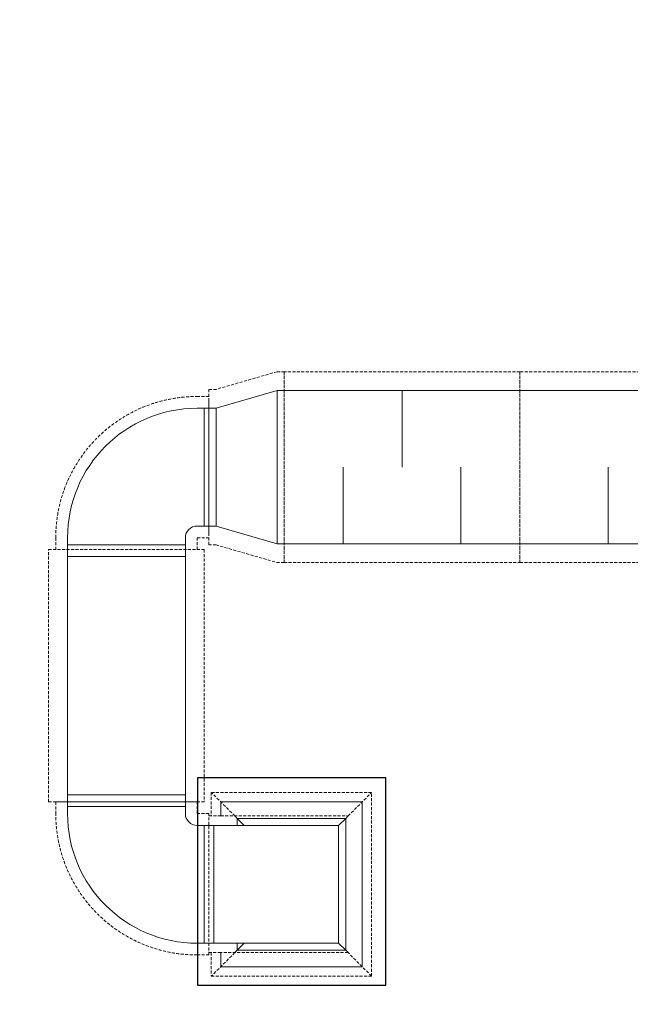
# Model space of a CAD drawing. Header units: millimetres. Extents: x -3034 to 546681, y -100001 to 133386.
# Tile 16 of 173: x 53732 to 56322, y -2096 to 2085. Entities that reach past the tile are written whole.
import ezdxf

# ---------------------------------------------------------------- set-up
doc = ezdxf.new("R2010")
doc.units = ezdxf.units.MM
doc.set_wipeout_variables(frame=1)
for name, pattern in [('ACAD_ISO03W100', [150, 60, -90]), ('DASHED', [19.05, 12.7, -6.35]), ('Wipeout_Contour', [1000, 0, -1000])]:
    doc.linetypes.add(name, pattern=pattern)
for name, color, linetype in [('___INST__AR_podstawy', 3, 'Continuous'), ('ELEK CIENKIE', 80, 'Continuous'), ('ELEK ODGROMÓWKA', 214, 'Continuous'), ('FLUID-WE-INS', 7, 'Continuous'), ('Słup', 252, 'Continuous')]:
    doc.layers.add(name, color=color, linetype=linetype)

# ---------------------------------------------------------------- blocks, each defined once
blk = doc.blocks.new('A$C67C5DD4D')
at = {"color": 254, "linetype": 'Wipeout_Contour', "lineweight": 0, "ltscale": 547286.684902}
blk.add_wipeout([(22858.5, 23640), (23658.5, 23640), (23658.5, 24520), (22858.5, 24520)], dxfattribs=at).dxf.layer = 'Słup'
at = {"layer": 'Słup'}
for p, q in [((23658.5, 24520), (22858.5, 24520)), ((22858.5, 24520), (22858.5, 23640)), ((23658.5, 23640), (23658.5, 24520)), ((22858.5, 23640), (23658.5, 23640))]:
    blk.add_line(p, q, dxfattribs=at)
blk = doc.blocks.new('iglice')
at = {"layer": 'ELEK CIENKIE', "color": 232, "linetype": 'ACAD_ISO03W100', "ltscale": 3}
blk.add_circle((-52800.3, 20728.8), 7540, dxfattribs=at)
blk = doc.blocks.new('wentDACH')
at = {"color": 8, "linetype": 'ByBlock', "lineweight": 9, "extrusion": (-1.22465e-16, 0, -1)}
for p, q in [((-131210.7, 43910.8, 4925), (-131469.7, 43835.8, 4925)), ((-131180.7, 43910.8, 4925), (-131210.7, 43910.8, 4925)), ((-131469.7, 43835.8, 4925), (-131499.7, 43835.8, 4925)), ((-131469.7, 43335.8, 4925), (-131499.7, 43335.8, 4925)), ((-131210.7, 43260.8, 4925), (-131469.7, 43335.8, 4925)), ((-131180.7, 43260.8, 4925), (-131210.7, 43260.8, 4925))]:
    blk.add_line(p, q, dxfattribs=at)
at = {"color": 8, "linetype": 'Continuous', "lineweight": 9, "extrusion": (-1.22465e-16, 0, -1)}
for p, q in [((-131210.7, 43910.8, 4925), (-131210.7, 43260.8, 4925)), ((-131210.7, 43260.8, 4925), (-131210.7, 43910.8, 4925)), ((-131469.7, 43835.8, 4925), (-131469.7, 43335.8, 4925)), ((-131469.7, 43335.8, 4925), (-131469.7, 43835.8, 4925))]:
    blk.add_line(p, q, dxfattribs=at)
at = {"color": 8, "linetype": 'ByBlock', "lineweight": 9}
for p, q in [((-131180.7, 43910.8, 4925), (-130180.7, 43910.8, 4925)), ((-130180.7, 43910.8, 4925), (-128680.7, 43910.8, 4925)), ((-132099.6, 43235.8, 4925), (-132099.6, 42164.8, 4925)), ((-131599.6, 42164.8, 4925), (-131599.6, 43235.8, 4925)), ((-131180.7, 43260.8, 4925), (-130180.7, 43260.8, 4925)), ((-130180.7, 43260.8, 4925), (-128680.7, 43260.8, 4925))]:
    blk.add_line(p, q, dxfattribs=at)
at = {"color": 8, "linetype": 'Continuous', "lineweight": 9}
for p, q in [((-130680.7, 43585.8, 4925), (-130680.7, 43910.8, 4925)), ((-130930.7, 43585.8, 4925), (-130930.7, 43260.8, 4925)), ((-130430.7, 43585.8, 4925), (-130430.7, 43260.8, 4925)), ((-129805.7, 43585.8, 4925), (-129805.7, 43260.8, 4925)), ((-131599.6, 43205.8, 4925), (-132099.6, 43205.8, 4925)), ((-131599.6, 42194.8, 4925), (-132099.6, 42194.8, 4925))]:
    blk.add_line(p, q, dxfattribs=at)
at = {"color": 8, "linetype": 'Continuous', "lineweight": 9, "extrusion": (-2.21867e-31, -1.22465e-16, -1)}
for p, q in [((-131499.6, 43865.8, 4925), (-131499.6, 43305.8, 4925)), ((-131519.6, 43335.8, 4925), (-131519.6, 43835.8, 4925)), ((-131599.6, 43255.8, 4925), (-132099.6, 43255.8, 4925))]:
    blk.add_line(p, q, dxfattribs=at)
at = {"color": 8, "linetype": 'ByBlock', "lineweight": 9, "extrusion": (-2.21867e-31, -1.22465e-16, -1)}
for p, q in [((-131549.6, 43835.8, 4925), (-131499.6, 43835.8, 4925)), ((-131549.6, 43335.8, 4925), (-131499.6, 43335.8, 4925)), ((-132099.6, 43285.8, 4925), (-132099.6, 43235.8, 4925)), ((-131599.6, 43285.8, 4925), (-131599.6, 43235.8, 4925))]:
    blk.add_line(p, q, dxfattribs=at)
at = {"color": 8, "linetype": 'ByBlock', "lineweight": 9, "extrusion": (-1.8569e-32, -1.22465e-16, -1)}
for p, q in [((-132099.6, 42114.7, 4925), (-132099.6, 42164.7, 4925)), ((-131599.6, 42114.7, 4925), (-131599.6, 42164.7, 4925)), ((-131549.6, 42064.7, 4925), (-131499.6, 42064.7, 4925)), ((-131549.6, 41564.7, 4925), (-131499.6, 41564.7, 4925))]:
    blk.add_line(p, q, dxfattribs=at)
at = {"color": 8, "linetype": 'Continuous', "lineweight": 9, "extrusion": (-1.8569e-32, -1.22465e-16, -1)}
for p, q in [((-131599.6, 42144.7, 4925), (-132099.6, 42144.7, 4925)), ((-131519.6, 42064.7, 4925), (-131519.6, 41564.7, 4925))]:
    blk.add_line(p, q, dxfattribs=at)
at = {"color": 8, "linetype": 'ByBlock', "lineweight": 9, "extrusion": (1.97215e-31, -1, 5.28206e-16)}
for p, q in [((-130849.6, 42164.7, 4075), (-131449.6, 42164.7, 4075)), ((-131449.6, 42164.7, 4075), (-131449.6, 42104.7, 4075)), ((-130849.6, 41464.7, 4075), (-130849.6, 42164.7, 4075)), ((-131379.6, 42094.7, 4075), (-131389.6, 42104.7, 4075)), ((-130919.6, 42094.7, 4075), (-130909.6, 42104.7, 4075)), ((-131349.6, 42064.7, 4075), (-131379.6, 42094.7, 4075)), ((-130949.6, 42064.7, 4075), (-130919.6, 42094.7, 4075)), ((-131349.6, 41564.7, 4075), (-131379.6, 41534.7, 4075)), ((-130919.6, 41534.7, 4075), (-130949.6, 41564.7, 4075)), ((-131449.6, 41524.7, 4075), (-131449.6, 41464.7, 4075)), ((-131379.6, 41534.7, 4075), (-131389.6, 41524.7, 4075)), ((-130909.6, 41524.7, 4075), (-130919.6, 41534.7, 4075)), ((-131449.6, 41464.7, 4075), (-130849.6, 41464.7, 4075))]:
    blk.add_line(p, q, dxfattribs=at)
at = {"color": 8, "linetype": 'ByBlock', "lineweight": 9, "extrusion": (-2.44929e-16, -1, -6.12323e-17)}
for p, q in [((-131449.6, 42064.7, 4875), (-131499.6, 42064.7, 4875)), ((-131449.6, 42064.7, 4875), (-130949.6, 42064.7, 4875)), ((-131379.6, 42094.7, 4875), (-131349.6, 42064.7, 4875)), ((-130919.6, 42094.7, 4875), (-130949.6, 42064.7, 4875)), ((-130949.6, 41564.7, 4875), (-130949.6, 42064.7, 4875)), ((-131449.6, 41564.7, 4875), (-131499.6, 41564.7, 4875)), ((-130949.6, 41564.7, 4875), (-131449.6, 41564.7, 4875)), ((-131379.6, 41534.7, 4875), (-131349.6, 41564.7, 4875)), ((-130949.6, 41564.7, 4875), (-130919.6, 41534.7, 4875))]:
    blk.add_line(p, q, dxfattribs=at)
at = {"color": 8, "linetype": 'Continuous', "lineweight": 9, "extrusion": (-2.44929e-16, -1, -6.12323e-17)}
for p, q in [((-131479.6, 42064.7, 4875), (-131479.6, 41564.7, 4875)), ((-131379.6, 42094.7, 4875), (-130919.6, 42094.7, 4875)), ((-131379.6, 42064.7, 4875), (-131379.6, 42094.7, 4875)), ((-130919.6, 42094.7, 4875), (-130919.6, 41534.7, 4875)), ((-131379.6, 41534.7, 4875), (-131379.6, 41564.7, 4875)), ((-130919.6, 41534.7, 4875), (-131379.6, 41534.7, 4875))]:
    blk.add_line(p, q, dxfattribs=at)
at = {"color": 8, "linetype": 'Continuous', "lineweight": 9, "extrusion": (1.97215e-31, -1, 5.28206e-16)}
for p, q in [((-130919.6, 42094.7, 4075), (-131379.6, 42094.7, 4075)), ((-131379.6, 42094.7, 4075), (-131379.6, 42064.7, 4075)), ((-130919.6, 41534.7, 4075), (-130919.6, 42094.7, 4075)), ((-131379.6, 41564.7, 4075), (-131379.6, 41534.7, 4075)), ((-131379.6, 41534.7, 4075), (-130919.6, 41534.7, 4075))]:
    blk.add_line(p, q, dxfattribs=at)
at = {"color": 8, "linetype": 'ByBlock', "lineweight": 9, "extrusion": (-1.7821e-29, -1.22465e-16, -1)}
blk.add_ellipse((-131549.6, 43285.8, 4925), major_axis=(-550, 0), ratio=1, start_param=0, end_param=1.570796, dxfattribs=at)
blk.add_ellipse((-131549.6, 43285.8, 4925), major_axis=(-550, 0), ratio=1, start_param=0, end_param=1.570796, dxfattribs=at)
at = {"color": 8, "linetype": 'ByBlock', "lineweight": 9}
for centre, major_axis in [((-131549.6, 43285.8, 4925), (0, 50)), ((-131549.6, 43285.8, 4925), (0, 50)), ((-131549.6, 42114.7, 4925), (-50, 0)), ((-131549.6, 42114.7, 4925), (-50, 0))]:
    blk.add_ellipse(centre, major_axis=major_axis, ratio=1, start_param=0, end_param=1.570796, dxfattribs=at)
at = {"color": 8, "linetype": 'ByBlock', "lineweight": 9, "extrusion": (1.94225e-29, -3.08328e-42, -1)}
blk.add_ellipse((-131549.6, 42114.7, 4925), major_axis=(0, -550), ratio=1, start_param=0, end_param=1.570796, dxfattribs=at)
blk.add_ellipse((-131549.6, 42114.7, 4925), major_axis=(0, -550), ratio=1, start_param=0, end_param=1.570796, dxfattribs=at)
at = {"layer": 'FLUID-WE-INS', "color": 8, "linetype": 'DASHED', "lineweight": 9, "extrusion": (-1.22465e-16, 0, -1)}
for p, q in [((-131210.7, 43990.8, 4925), (-131469.7, 43915.8, 4925)), ((-131210.7, 43990.8, 4925), (-131180.7, 43990.8, 4925)), ((-131180.7, 43180.8, 4925), (-131180.7, 43990.8, 4925)), ((-131499.7, 43255.8, 4925), (-131499.7, 43915.8, 4925)), ((-131499.7, 43915.8, 4925), (-131469.7, 43915.8, 4925)), ((-131469.7, 43255.8, 4925), (-131499.7, 43255.8, 4925)), ((-131469.7, 43255.8, 4925), (-131210.7, 43180.8, 4925)), ((-131180.7, 43180.8, 4925), (-131210.7, 43180.8, 4925))]:
    blk.add_line(p, q, dxfattribs=at)
at = {"layer": 'FLUID-WE-INS', "color": 8, "linetype": 'DASHED', "lineweight": 9}
for p, q in [((-130180.7, 43990.8, 4925), (-131180.7, 43990.8, 4925)), ((-131180.7, 43990.8, 4925), (-131180.7, 43180.8, 4925)), ((-128680.7, 43990.8, 4925), (-130180.7, 43990.8, 4925)), ((-130180.7, 43990.8, 4925), (-130180.7, 43180.8, 4925)), ((-130180.7, 43180.8, 4925), (-130180.7, 43990.8, 4925)), ((-132179.6, 42164.8, 4925), (-132179.6, 43235.8, 4925)), ((-132179.6, 43235.8, 4925), (-131519.6, 43235.8, 4925)), ((-131519.6, 43235.8, 4925), (-131519.6, 42164.8, 4925)), ((-131180.7, 43180.8, 4925), (-130180.7, 43180.8, 4925)), ((-130180.7, 43180.8, 4925), (-128680.7, 43180.8, 4925)), ((-132179.6, 42164.8, 4925), (-131519.6, 42164.8, 4925))]:
    blk.add_line(p, q, dxfattribs=at)
at = {"layer": 'FLUID-WE-INS', "color": 8, "linetype": 'DASHED', "lineweight": 9, "extrusion": (-2.21867e-31, -1.22465e-16, -1)}
for p, q in [((-131499.6, 43885.7, 4925), (-131549.6, 43885.7, 4925)), ((-132149.5, 43285.8, 4925), (-132149.5, 43235.8, 4925)), ((-131549.7, 43235.8, 4925), (-131549.7, 43285.8, 4925)), ((-131549.6, 43285.9, 4925), (-131499.6, 43285.9, 4925))]:
    blk.add_line(p, q, dxfattribs=at)
at = {"layer": 'FLUID-WE-INS', "color": 8, "linetype": 'DASHED', "lineweight": 9, "extrusion": (1.97215e-31, -1, 5.28206e-16)}
for p, q in [((-131389.6, 42104.7, 4075), (-131489.6, 42204.7, 4075)), ((-131489.6, 42204.7, 4075), (-131489.6, 42104.7, 4075)), ((-130809.6, 42204.7, 4075), (-131489.6, 42204.7, 4075)), ((-130909.6, 42104.7, 4075), (-130809.6, 42204.7, 4075)), ((-130809.6, 41424.7, 4075), (-130809.6, 42204.7, 4075)), ((-131489.6, 41524.7, 4075), (-131489.6, 41424.7, 4075)), ((-131389.6, 41524.7, 4075), (-131489.6, 41424.7, 4075)), ((-130809.6, 41424.7, 4075), (-130909.6, 41524.7, 4075)), ((-131489.6, 41424.7, 4075), (-130809.6, 41424.7, 4075))]:
    blk.add_line(p, q, dxfattribs=at)
at = {"layer": 'FLUID-WE-INS', "color": 8, "linetype": 'DASHED', "lineweight": 9, "extrusion": (-1.8569e-32, -1.22465e-16, -1)}
for p, q in [((-132149.5, 42164.7, 4925), (-132149.5, 42114.7, 4925)), ((-131549.7, 42164.7, 4925), (-132149.5, 42164.7, 4925)), ((-131549.7, 42114.7, 4925), (-131549.7, 42164.7, 4925)), ((-131499.6, 42114.6, 4925), (-131549.6, 42114.6, 4925)), ((-131499.6, 41514.8, 4925), (-131499.6, 42114.6, 4925)), ((-131549.6, 41514.8, 4925), (-131499.6, 41514.8, 4925))]:
    blk.add_line(p, q, dxfattribs=at)
at = {"layer": 'FLUID-WE-INS', "color": 8, "linetype": 'DASHED', "lineweight": 9, "extrusion": (-2.44929e-16, -1, -6.12323e-17)}
for p, q in [((-131499.6, 42104.7, 4875), (-131449.6, 42104.7, 4875)), ((-131449.6, 42104.7, 4875), (-130909.6, 42104.7, 4875)), ((-131449.6, 41524.7, 4875), (-131499.6, 41524.7, 4875)), ((-130909.6, 41524.7, 4875), (-131449.6, 41524.7, 4875))]:
    blk.add_line(p, q, dxfattribs=at)
at = {"layer": 'FLUID-WE-INS', "color": 8, "linetype": 'DASHED', "lineweight": 9, "extrusion": (-3.73742e-47, -1.22465e-16, -1)}
blk.add_ellipse((-131549.6, 43285.8, 4925), major_axis=(-599.9, 0), ratio=1, start_param=0, end_param=1.570796, dxfattribs=at)
at = {"layer": 'FLUID-WE-INS', "color": 8, "linetype": 'DASHED', "lineweight": 9}
for centre, major_axis in [((-131549.6, 43285.8, 4925), (0, 0.1)), ((-131549.6, 42114.7, 4925), (-0.1, 0))]:
    blk.add_ellipse(centre, major_axis=major_axis, ratio=1, start_param=0, end_param=1.570796, dxfattribs=at)
at = {"layer": 'FLUID-WE-INS', "color": 8, "linetype": 'DASHED', "lineweight": 9, "extrusion": (-1.8569e-32, 4.22267e-80, -1)}
blk.add_ellipse((-131549.6, 42114.7, 4925), major_axis=(0, -599.9), ratio=1, start_param=0, end_param=1.570796, dxfattribs=at)

msp = doc.modelspace()

# ---------------------------------------------------------------- block references
msp.add_blockref('A$C67C5DD4D', (31627.445, -25653.943))

# ---------------------------------------------------------------- next in the draw order: block references
at = {"layer": '___INST__AR_podstawy', "color": 210, "lineweight": 40}
msp.add_blockref('wentDACH', (186034.592, -43400.942), dxfattribs=at)
at = {"layer": 'ELEK ODGROMÓWKA'}
msp.add_blockref('iglice', (111335.99, -24243.943), dxfattribs=at)

doc.saveas('drawing.dxf')
